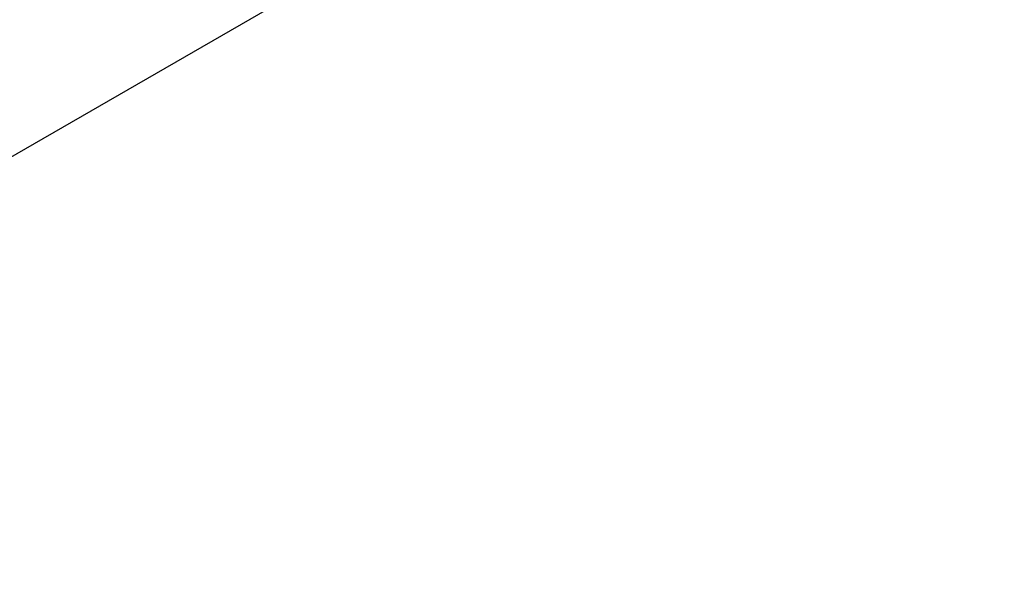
# Paper-space layout '_Isométrica' of a CAD drawing. Header units: millimetres. Extents: x -968 to 537, y -965 to 176.
# Tile 88 of 171: x -629.59 to -626.76, y -524.14 to -522.56. Entities that reach past the tile are written whole.
import ezdxf

# ---------------------------------------------------------------- set-up
doc = ezdxf.new("R2010")
doc.units = ezdxf.units.MM

psp = doc.layouts.new('_Isométrica')

# ---------------------------------------------------------------- linework, layer by layer
at = {"color": 7, "linetype": 'Continuous', "lineweight": 25}
psp.add_line((-634.9646, -526.0418), (-624.5576, -520.034), dxfattribs=at)
psp.add_open_spline([(-773.0094, -522.9173), (-772.4502, -524.3615), (-770.8327, -528.539), (-768.0075, -535.4325), (-764.4753, -543.5782), (-760.755, -551.6789), (-756.8547, -559.725), (-752.7782, -567.7067), (-748.5309, -575.6145), (-744.1178, -583.4389), (-739.5442, -591.1704), (-734.8157, -598.7997), (-729.9379, -606.3175), (-724.9168, -613.7147), (-719.7582, -620.9823), (-714.4683, -628.1116), (-709.0534, -635.0938), (-703.5197, -641.9204), (-697.8739, -648.5831), (-692.1224, -655.0737), (-686.272, -661.3842), (-680.3295, -667.5069), (-674.3017, -673.434), (-668.1956, -679.1583), (-662.0181, -684.6724), (-655.7765, -689.9695), (-649.4777, -695.0426), (-643.1291, -699.8853), (-636.7378, -704.4912), (-630.3113, -708.8541), (-623.8569, -712.968), (-617.382, -716.8273), (-610.8943, -720.4264), (-604.4015, -723.7601), (-597.9114, -726.8232), (-591.4321, -729.611), (-584.9718, -732.1189), (-578.5388, -734.3427), (-572.1418, -736.2787), (-565.7894, -737.9234), (-559.4906, -739.2741), (-553.2545, -740.3282), (-547.0902, -741.0842), (-541.007, -741.5408), (-535.0142, -741.6978), (-529.1206, -741.5556), (-523.3351, -741.1153), (-517.6662, -740.3784), (-512.1211, -739.3484), (-506.7089, -738.0248), (-501.4301, -736.4227), (-496.3138, -734.5025), (-492.9278, -733.107), (-491.2918, -732.2751), (-491.2661, -732.262)], degree=3, knots=[0, 0, 0, 0, 0.010481, 0.030317, 0.05015, 0.06998, 0.089808, 0.109633, 0.129458, 0.149282, 0.169105, 0.18893, 0.208755, 0.228581, 0.24841, 0.268242, 0.288076, 0.307915, 0.327759, 0.347607, 0.367461, 0.387322, 0.407189, 0.427063, 0.446945, 0.466835, 0.486732, 0.506639, 0.526553, 0.546475, 0.566404, 0.58634, 0.606282, 0.626227, 0.646173, 0.666118, 0.686056, 0.705984, 0.725897, 0.745789, 0.765652, 0.785481, 0.805267, 0.825002, 0.844681, 0.864296, 0.883842, 0.903317, 0.92272, 0.942052, 0.96132, 0.98053, 0.999693, 1, 1, 1, 1], dxfattribs=at)

doc.saveas('drawing.dxf')
